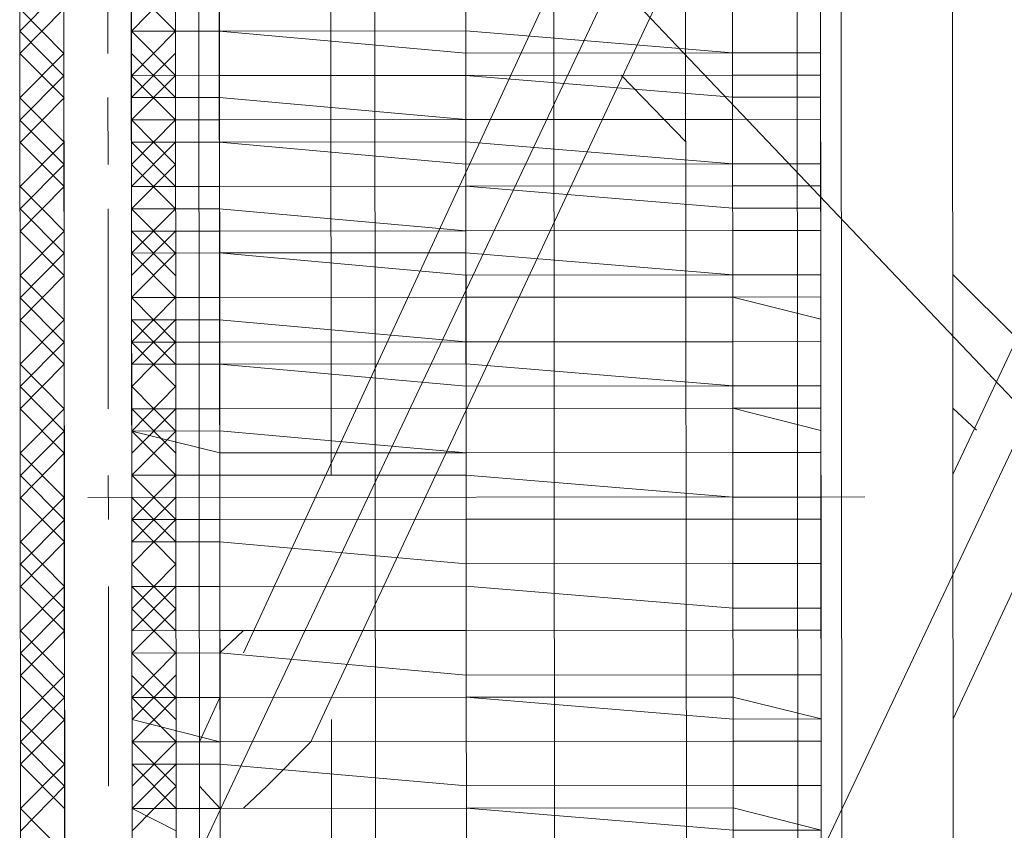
# Model space of a CAD drawing. Header units: inches. Extents: x -5850 to 5646, y 8947 to 13007.
# Tile 198 of 256: x -4346 to -4327, y 11311 to 11327. Entities that reach past the tile are written whole.
import ezdxf

# ---------------------------------------------------------------- set-up
doc = ezdxf.new("R2010")
doc.units = ezdxf.units.IN
doc.header["$MEASUREMENT"] = 0
doc.layers.add('at_Entity', color=7, linetype='Continuous')

msp = doc.modelspace()

# ---------------------------------------------------------------- linework, layer by layer
at = {"layer": 'at_Entity', "color": 7, "lineweight": 20}
for p, q in [((-4345.098, 11360.89), (-4345.054, 11311.042)), ((-4333.276, 11360.9), (-4333.232, 11311.053)), ((-4342.488, 11311.044), (-4342.511, 11335.965)), ((-4342.511, 11335.965), (-4318.844, 11311.065)), ((-4330.689, 11335.976), (-4342.488, 11311.044)), ((-4330.666, 11311.055), (-4330.689, 11335.976)), ((-4318.867, 11335.986), (-4330.666, 11311.055)), ((-4328.157, 11311.057), (-4328.179, 11335.978)), ((-4333.251, 11333.018), (-4341.655, 11314.848)), ((-4328.163, 11318.24), (-4321.429, 11332.61)), ((-4345.884, 11303.864), (-4345.909, 11331.741)), ((-4342.928, 11303.867), (-4342.953, 11331.744)), ((-4342.092, 11303.868), (-4342.117, 11331.744)), ((-4339.985, 11318.229), (-4339.998, 11331.746)), ((-4339.136, 11303.87), (-4339.161, 11331.747)), ((-4335.759, 11331.75), (-4335.735, 11303.873)), ((-4332.333, 11303.877), (-4332.358, 11331.753)), ((-4328.159, 11313.594), (-4319.699, 11331.764)), ((-4345.048, 11305.131), (-4345.071, 11330.894)), ((-4345.048, 11305.131), (-4345.071, 11330.894)), ((-4343.789, 11330.895), (-4343.766, 11305.132)), ((-4343.789, 11330.895), (-4343.766, 11305.132)), ((-4331.106, 11303.878), (-4331.13, 11330.906)), ((-4330.294, 11330.907), (-4330.271, 11305.144)), ((-4333.247, 11328.373), (-4339.982, 11314.002)), ((-4341.428, 10560.866), (-4342.113, 11327.941)), ((-4343.785, 11326.674), (-4343.785, 11327.098)), ((-4343.785, 11326.674), (-4343.785, 11327.098)), ((-4330.681, 11327.109), (-4330.68, 11326.262)), ((-4343.785, 11326.674), (-4342.112, 11326.675)), ((-4342.112, 11326.675), (-4343.785, 11326.674)), ((-4343.784, 11325.826), (-4343.785, 11326.674)), ((-4337.428, 11326.68), (-4342.112, 11326.675)), ((-4342.112, 11326.675), (-4337.428, 11326.256)), ((-4337.428, 11326.68), (-4332.353, 11326.26)), ((-4330.68, 11326.262), (-4330.68, 11326.686)), ((-4343.784, 11325.826), (-4343.785, 11326.25)), ((-4332.353, 11326.26), (-4337.428, 11326.256)), ((-4332.353, 11326.26), (-4330.68, 11326.262)), ((-4330.68, 11326.262), (-4332.353, 11326.26)), ((-4330.68, 11326.262), (-4330.68, 11325.838)), ((-4342.111, 11325.828), (-4337.427, 11325.832)), ((-4342.111, 11325.828), (-4337.427, 11325.832)), ((-4332.353, 11325.836), (-4337.427, 11325.832)), ((-4337.427, 11325.832), (-4332.352, 11325.418)), ((-4334.472, 11325.835), (-4333.244, 11324.57)), ((-4332.353, 11325.836), (-4330.68, 11325.838)), ((-4330.679, 11325.42), (-4330.68, 11325.838)), ((-4343.784, 11325.826), (-4342.111, 11325.828)), ((-4342.111, 11325.828), (-4343.784, 11325.826)), ((-4343.784, 11325.408), (-4343.784, 11325.826)), ((-4343.784, 11325.408), (-4342.111, 11325.409)), ((-4343.784, 11325.408), (-4343.783, 11324.984)), ((-4342.111, 11325.409), (-4337.426, 11324.99)), ((-4332.352, 11325.418), (-4330.679, 11325.42)), ((-4330.679, 11324.996), (-4330.679, 11325.42)), ((-4330.679, 11325.42), (-4330.679, 11324.996)), ((-4343.783, 11324.984), (-4342.111, 11324.986)), ((-4343.783, 11324.56), (-4343.783, 11324.984)), ((-4343.783, 11324.56), (-4343.783, 11324.984)), ((-4337.426, 11324.99), (-4342.111, 11324.986)), ((-4337.426, 11324.99), (-4332.352, 11324.994)), ((-4332.352, 11324.994), (-4337.426, 11324.99)), ((-4332.352, 11324.994), (-4330.679, 11324.996)), ((-4330.679, 11324.996), (-4332.352, 11324.994)), ((-4330.679, 11324.996), (-4330.678, 11324.148)), ((-4343.783, 11324.56), (-4342.11, 11324.562)), ((-4342.11, 11324.562), (-4343.783, 11324.56)), ((-4343.782, 11323.718), (-4343.783, 11324.56)), ((-4342.11, 11324.562), (-4337.426, 11324.566)), ((-4342.11, 11324.562), (-4337.426, 11324.142)), ((-4337.426, 11324.566), (-4332.351, 11324.147)), ((-4330.678, 11324.148), (-4330.679, 11324.572)), ((-4332.351, 11324.147), (-4337.426, 11324.142)), ((-4332.351, 11324.147), (-4330.678, 11324.148)), ((-4330.678, 11324.148), (-4332.351, 11324.147)), ((-4330.678, 11324.148), (-4330.678, 11323.73)), ((-4343.782, 11323.718), (-4343.783, 11324.137)), ((-4343.782, 11323.718), (-4342.109, 11323.72)), ((-4342.109, 11323.72), (-4343.782, 11323.718)), ((-4343.782, 11323.295), (-4343.782, 11323.718)), ((-4342.109, 11323.72), (-4337.425, 11323.724)), ((-4342.109, 11323.72), (-4337.425, 11323.724)), ((-4332.351, 11323.729), (-4337.425, 11323.724)), ((-4337.425, 11323.724), (-4332.35, 11323.305)), ((-4332.351, 11323.729), (-4330.678, 11323.73)), ((-4330.677, 11323.306), (-4330.678, 11323.73)), ((-4343.782, 11323.295), (-4342.109, 11323.296)), ((-4343.782, 11323.295), (-4343.782, 11322.871)), ((-4342.109, 11323.296), (-4337.424, 11322.876)), ((-4332.35, 11323.305), (-4330.677, 11323.306)), ((-4330.677, 11322.882), (-4330.677, 11323.306)), ((-4330.677, 11323.306), (-4330.677, 11322.882)), ((-4343.782, 11322.871), (-4342.109, 11322.872)), ((-4343.781, 11322.452), (-4343.782, 11322.871)), ((-4343.781, 11322.452), (-4343.782, 11322.871)), ((-4342.109, 11322.872), (-4337.424, 11322.876)), ((-4337.424, 11322.876), (-4332.35, 11322.881)), ((-4332.35, 11322.881), (-4337.424, 11322.876)), ((-4332.35, 11322.881), (-4330.677, 11322.882)), ((-4330.677, 11322.882), (-4332.35, 11322.881)), ((-4330.677, 11322.882), (-4330.676, 11322.04)), ((-4330.676, 11322.04), (-4330.677, 11322.464)), ((-4343.781, 11322.452), (-4342.108, 11322.454)), ((-4342.108, 11322.454), (-4343.781, 11322.452)), ((-4343.78, 11321.605), (-4343.781, 11322.452)), ((-4337.424, 11322.458), (-4342.108, 11322.454)), ((-4342.108, 11322.454), (-4337.424, 11322.034)), ((-4337.424, 11322.458), (-4332.349, 11322.039)), ((-4343.78, 11321.605), (-4343.781, 11322.029)), ((-4332.349, 11322.039), (-4337.424, 11322.034)), ((-4332.349, 11322.039), (-4330.676, 11322.04)), ((-4330.676, 11322.04), (-4332.349, 11322.039)), ((-4330.676, 11322.04), (-4330.676, 11321.617)), ((-4328.167, 11322.043), (-4326.883, 11320.772)), ((-4343.78, 11321.605), (-4342.108, 11321.606)), ((-4342.108, 11321.606), (-4343.78, 11321.605)), ((-4343.78, 11321.181), (-4343.78, 11321.605)), ((-4342.108, 11321.606), (-4337.423, 11321.611)), ((-4337.423, 11321.611), (-4342.108, 11321.606)), ((-4337.423, 11321.611), (-4332.349, 11321.615)), ((-4332.349, 11321.615), (-4337.423, 11321.611)), ((-4330.676, 11321.617), (-4332.349, 11321.615)), ((-4332.349, 11321.615), (-4330.676, 11321.193)), ((-4330.676, 11321.193), (-4330.676, 11321.617)), ((-4343.78, 11321.181), (-4342.107, 11321.183)), ((-4343.78, 11321.181), (-4343.78, 11320.757)), ((-4342.107, 11321.183), (-4337.423, 11320.763)), ((-4330.675, 11320.769), (-4330.676, 11321.193)), ((-4330.676, 11321.193), (-4330.675, 11320.769)), ((-4343.78, 11320.757), (-4342.107, 11320.759)), ((-4343.779, 11320.339), (-4343.78, 11320.757)), ((-4343.779, 11320.339), (-4343.78, 11320.757)), ((-4342.107, 11320.759), (-4337.423, 11320.763)), ((-4337.423, 11320.763), (-4332.348, 11320.767)), ((-4332.348, 11320.767), (-4337.423, 11320.763)), ((-4332.348, 11320.767), (-4330.675, 11320.769)), ((-4330.675, 11320.769), (-4332.348, 11320.767)), ((-4330.675, 11320.769), (-4330.674, 11319.927)), ((-4343.779, 11320.339), (-4342.106, 11320.341)), ((-4342.106, 11320.341), (-4343.779, 11320.339)), ((-4343.779, 11319.491), (-4343.779, 11320.339)), ((-4337.422, 11320.345), (-4342.106, 11320.341)), ((-4342.106, 11320.341), (-4337.422, 11319.921)), ((-4337.422, 11320.345), (-4332.347, 11319.925)), ((-4330.674, 11319.927), (-4330.675, 11320.351)), ((-4343.779, 11319.491), (-4343.779, 11319.915)), ((-4332.347, 11319.925), (-4337.422, 11319.921)), ((-4332.347, 11319.925), (-4330.674, 11319.927)), ((-4330.674, 11319.927), (-4332.347, 11319.925)), ((-4330.674, 11319.927), (-4330.674, 11319.503)), ((-4343.779, 11319.491), (-4342.106, 11319.493)), ((-4342.106, 11319.493), (-4343.779, 11319.491)), ((-4343.778, 11319.068), (-4343.779, 11319.491)), ((-4343.778, 11319.068), (-4343.779, 11319.491)), ((-4342.106, 11319.493), (-4337.421, 11319.497)), ((-4337.421, 11319.497), (-4342.106, 11319.493)), ((-4337.421, 11319.497), (-4332.347, 11319.502)), ((-4332.347, 11319.502), (-4337.421, 11319.497)), ((-4330.674, 11319.503), (-4332.347, 11319.502)), ((-4332.347, 11319.502), (-4330.674, 11319.079)), ((-4330.674, 11319.079), (-4330.674, 11319.503)), ((-4328.165, 11319.505), (-4327.718, 11319.082)), ((-4342.105, 11319.069), (-4343.778, 11319.068)), ((-4343.778, 11319.068), (-4342.105, 11318.651)), ((-4343.777, 11318.226), (-4343.778, 11319.068)), ((-4342.105, 11319.069), (-4337.421, 11318.655)), ((-4330.673, 11318.661), (-4330.674, 11319.079)), ((-4330.674, 11319.079), (-4330.673, 11318.661)), ((-4343.777, 11318.226), (-4343.778, 11318.649)), ((-4337.421, 11318.655), (-4342.105, 11318.651)), ((-4337.421, 11318.655), (-4332.346, 11318.66)), ((-4332.346, 11318.66), (-4337.421, 11318.655)), ((-4332.346, 11318.66), (-4330.673, 11318.661)), ((-4330.673, 11318.661), (-4332.346, 11318.66)), ((-4330.673, 11318.661), (-4330.672, 11317.813)), ((-4343.777, 11318.226), (-4342.105, 11318.227)), ((-4342.105, 11318.227), (-4343.777, 11318.226)), ((-4343.777, 11317.384), (-4343.777, 11318.226)), ((-4342.105, 11318.227), (-4337.42, 11318.231)), ((-4337.42, 11318.231), (-4342.105, 11318.227)), ((-4337.42, 11318.231), (-4332.345, 11317.812)), ((-4332.345, 11317.812), (-4337.42, 11318.231)), ((-4330.672, 11317.813), (-4330.673, 11318.237)), ((-4343.777, 11317.384), (-4343.777, 11317.802)), ((-4332.345, 11317.812), (-4330.672, 11317.813)), ((-4330.672, 11317.813), (-4332.345, 11317.812)), ((-4330.672, 11317.395), (-4330.672, 11317.813)), ((-4330.672, 11317.813), (-4330.672, 11317.395)), ((-4343.777, 11317.384), (-4342.104, 11317.385)), ((-4342.104, 11317.385), (-4343.777, 11317.384)), ((-4343.776, 11316.96), (-4343.777, 11317.384)), ((-4343.776, 11316.96), (-4343.777, 11317.384)), ((-4342.104, 11317.385), (-4337.42, 11317.389)), ((-4342.104, 11317.385), (-4337.42, 11317.389)), ((-4337.42, 11317.389), (-4332.345, 11317.394)), ((-4332.345, 11317.394), (-4337.42, 11317.389)), ((-4332.345, 11317.394), (-4330.672, 11317.395)), ((-4330.672, 11317.395), (-4332.345, 11317.394)), ((-4330.672, 11317.395), (-4330.671, 11316.548)), ((-4342.103, 11316.961), (-4343.776, 11316.96)), ((-4343.776, 11316.96), (-4342.103, 11316.961)), ((-4343.776, 11316.112), (-4343.776, 11316.96)), ((-4337.419, 11316.542), (-4342.103, 11316.961)), ((-4342.103, 11316.961), (-4337.419, 11316.542)), ((-4330.671, 11316.548), (-4330.672, 11316.971)), ((-4343.776, 11316.112), (-4343.776, 11316.536)), ((-4337.419, 11316.542), (-4332.344, 11316.546)), ((-4337.419, 11316.542), (-4332.344, 11316.546)), ((-4332.344, 11316.546), (-4330.671, 11316.548)), ((-4330.671, 11316.548), (-4332.344, 11316.546)), ((-4330.671, 11316.548), (-4330.671, 11315.7)), ((-4343.776, 11316.112), (-4342.103, 11316.114)), ((-4342.103, 11316.114), (-4343.776, 11316.112)), ((-4343.775, 11315.27), (-4343.776, 11316.112)), ((-4342.103, 11316.114), (-4337.418, 11316.118)), ((-4342.103, 11316.114), (-4337.418, 11316.118)), ((-4337.418, 11316.118), (-4332.344, 11315.699)), ((-4332.344, 11315.699), (-4337.418, 11316.118)), ((-4330.671, 11315.7), (-4330.671, 11316.124)), ((-4343.775, 11315.27), (-4343.775, 11315.688)), ((-4332.344, 11315.699), (-4330.671, 11315.7)), ((-4330.671, 11315.7), (-4332.344, 11315.699)), ((-4330.67, 11315.282), (-4330.671, 11315.7)), ((-4330.671, 11315.7), (-4330.67, 11315.282)), ((-4343.775, 11315.27), (-4342.102, 11315.272)), ((-4342.102, 11315.272), (-4343.775, 11315.27)), ((-4343.774, 11314.846), (-4343.775, 11315.27)), ((-4343.774, 11314.846), (-4343.775, 11315.27)), ((-4342.102, 11315.272), (-4337.418, 11315.276)), ((-4337.418, 11315.276), (-4342.102, 11315.272)), ((-4341.656, 11315.272), (-4342.102, 11314.848)), ((-4337.418, 11315.276), (-4332.343, 11315.28)), ((-4332.343, 11315.28), (-4337.418, 11315.276)), ((-4332.343, 11315.28), (-4330.67, 11315.282)), ((-4330.67, 11315.282), (-4332.343, 11315.28)), ((-4330.67, 11315.282), (-4330.669, 11314.434)), ((-4343.774, 11314.846), (-4342.102, 11314.848)), ((-4342.102, 11314.848), (-4343.774, 11314.846)), ((-4343.774, 11313.999), (-4343.774, 11314.846)), ((-4342.102, 11314.848), (-4342.101, 11314)), ((-4342.102, 11314.848), (-4337.417, 11314.428)), ((-4342.102, 11314.848), (-4337.417, 11314.428)), ((-4330.669, 11314.434), (-4330.67, 11314.858)), ((-4343.774, 11313.999), (-4343.774, 11314.422)), ((-4337.417, 11314.428), (-4332.342, 11314.433)), ((-4332.342, 11314.433), (-4337.417, 11314.428)), ((-4332.342, 11314.433), (-4330.669, 11314.434)), ((-4330.669, 11314.434), (-4332.342, 11314.433)), ((-4330.669, 11314.434), (-4330.669, 11313.592)), ((-4343.774, 11313.999), (-4342.101, 11314)), ((-4342.101, 11314), (-4343.774, 11313.999)), ((-4343.773, 11313.58), (-4343.774, 11313.999)), ((-4342.101, 11314), (-4342.49, 11313.158)), ((-4342.101, 11314), (-4337.417, 11314.004)), ((-4342.101, 11314), (-4337.417, 11314.004)), ((-4340.371, 11313.16), (-4339.982, 11314.002)), ((-4332.342, 11314.009), (-4337.417, 11314.004)), ((-4337.417, 11314.004), (-4332.342, 11313.591)), ((-4332.342, 11314.009), (-4330.669, 11313.592)), ((-4330.669, 11313.592), (-4330.669, 11314.01)), ((-4343.773, 11313.58), (-4342.1, 11313.158)), ((-4343.773, 11313.58), (-4343.773, 11313.157)), ((-4339.979, 11311.047), (-4339.981, 11313.584)), ((-4330.669, 11313.592), (-4332.342, 11313.591)), ((-4330.668, 11313.168), (-4330.669, 11313.592)), ((-4330.669, 11313.592), (-4330.668, 11313.168)), ((-4342.1, 11313.158), (-4343.773, 11313.157)), ((-4343.773, 11312.733), (-4343.773, 11313.157)), ((-4343.773, 11312.733), (-4343.773, 11313.157)), ((-4342.49, 11313.158), (-4342.49, 11312.316)), ((-4342.1, 11313.158), (-4337.416, 11313.162)), ((-4342.1, 11313.158), (-4337.416, 11313.162)), ((-4341.207, 11312.317), (-4340.371, 11313.16)), ((-4337.416, 11313.162), (-4332.341, 11313.167)), ((-4332.341, 11313.167), (-4337.416, 11313.162)), ((-4332.341, 11313.167), (-4330.668, 11313.168)), ((-4330.668, 11313.168), (-4332.341, 11313.167)), ((-4330.668, 11313.168), (-4330.668, 11312.326)), ((-4343.773, 11312.733), (-4342.1, 11312.734)), ((-4342.1, 11312.734), (-4343.773, 11312.733)), ((-4343.772, 11311.891), (-4343.773, 11312.733)), ((-4342.1, 11312.734), (-4337.415, 11312.32)), ((-4342.1, 11312.734), (-4337.415, 11312.32)), ((-4330.668, 11312.326), (-4330.668, 11312.745)), ((-4343.772, 11311.891), (-4343.772, 11312.315)), ((-4342.49, 11312.316), (-4342.099, 11311.892)), ((-4341.653, 11311.893), (-4341.207, 11312.317)), ((-4337.415, 11312.32), (-4332.341, 11312.325)), ((-4332.341, 11312.325), (-4337.415, 11312.32)), ((-4332.341, 11312.325), (-4330.668, 11312.326)), ((-4330.668, 11312.326), (-4332.341, 11312.325)), ((-4330.668, 11312.326), (-4330.667, 11311.479)), ((-4343.772, 11311.891), (-4342.099, 11311.892)), ((-4342.099, 11311.892), (-4343.772, 11311.891)), ((-4343.771, 11311.467), (-4343.772, 11311.891)), ((-4342.099, 11311.892), (-4337.415, 11311.896)), ((-4342.099, 11311.892), (-4337.415, 11311.896)), ((-4342.099, 11311.892), (-4341.653, 11311.893)), ((-4332.34, 11311.901), (-4337.415, 11311.896)), ((-4337.415, 11311.896), (-4332.34, 11311.477)), ((-4332.34, 11311.901), (-4330.667, 11311.479)), ((-4330.667, 11311.479), (-4330.667, 11311.902)), ((-4330.667, 11311.479), (-4332.34, 11311.477)), ((-4330.666, 11311.055), (-4330.667, 11311.479)), ((-4330.667, 11311.479), (-4330.666, 11311.055))]:
    msp.add_line(p, q, dxfattribs=at)
at = {"layer": 'at_Entity', "color": 3, "lineweight": 20}
for p, q in [((-4344.231, 11326.25), (-4344.235, 11330.477)), ((-4345.904, 11326.672), (-4345.068, 11327.52)), ((-4343.786, 11327.521), (-4342.949, 11326.675)), ((-4343.785, 11326.674), (-4342.949, 11327.522)), ((-4345.904, 11326.248), (-4345.068, 11327.097)), ((-4345.904, 11327.096), (-4345.067, 11326.249)), ((-4337.428, 11326.68), (-4337.428, 11327.103)), ((-4345.904, 11326.672), (-4345.067, 11325.825)), ((-4343.785, 11326.674), (-4342.948, 11325.827)), ((-4343.784, 11325.826), (-4342.949, 11326.675)), ((-4337.428, 11326.68), (-4337.428, 11326.256)), ((-4345.904, 11326.248), (-4345.066, 11325.407)), ((-4345.903, 11325.406), (-4345.067, 11326.249)), ((-4343.785, 11326.25), (-4342.947, 11325.409)), ((-4343.784, 11325.408), (-4342.948, 11326.251)), ((-4337.428, 11326.256), (-4337.427, 11325.832)), ((-4337.427, 11325.832), (-4337.428, 11326.256)), ((-4337.428, 11326.256), (-4337.426, 11324.99)), ((-4330.68, 11326.262), (-4330.679, 11324.996)), ((-4337.427, 11325.832), (-4337.426, 11324.99)), ((-4345.903, 11324.982), (-4345.067, 11325.825)), ((-4343.784, 11325.826), (-4342.947, 11324.985)), ((-4343.783, 11324.984), (-4342.948, 11325.827)), ((-4345.903, 11325.406), (-4345.066, 11324.559)), ((-4345.902, 11324.558), (-4345.066, 11325.407)), ((-4344.229, 11324.136), (-4344.23, 11325.408)), ((-4337.426, 11324.99), (-4337.427, 11325.414)), ((-4345.903, 11324.982), (-4345.065, 11324.135)), ((-4343.783, 11324.137), (-4342.947, 11324.985)), ((-4343.783, 11324.984), (-4342.946, 11324.137)), ((-4337.426, 11324.99), (-4337.426, 11324.566)), ((-4345.902, 11324.558), (-4345.065, 11323.717)), ((-4345.901, 11323.716), (-4345.066, 11324.559)), ((-4343.783, 11324.56), (-4342.946, 11323.719)), ((-4343.782, 11323.718), (-4342.947, 11324.561)), ((-4337.426, 11324.566), (-4337.426, 11324.142)), ((-4330.678, 11324.148), (-4330.675, 11320.351)), ((-4345.901, 11323.293), (-4345.065, 11324.135)), ((-4343.783, 11324.137), (-4342.946, 11323.295)), ((-4343.782, 11323.295), (-4342.946, 11324.137)), ((-4337.426, 11324.142), (-4337.425, 11323.724)), ((-4337.425, 11323.724), (-4337.426, 11324.142)), ((-4337.426, 11324.142), (-4337.422, 11319.921)), ((-4345.901, 11322.869), (-4345.065, 11323.717)), ((-4345.901, 11323.716), (-4345.064, 11322.87)), ((-4337.425, 11323.724), (-4337.424, 11322.876)), ((-4345.901, 11323.293), (-4345.064, 11322.451)), ((-4344.225, 11319.491), (-4344.228, 11323.294)), ((-4343.782, 11323.295), (-4342.945, 11322.453)), ((-4343.781, 11322.452), (-4342.946, 11323.295)), ((-4337.424, 11322.876), (-4337.425, 11323.3)), ((-4345.901, 11322.869), (-4345.063, 11322.028)), ((-4345.9, 11322.027), (-4345.064, 11322.87)), ((-4343.782, 11322.871), (-4342.944, 11322.029)), ((-4343.781, 11322.029), (-4342.945, 11322.871)), ((-4337.424, 11322.876), (-4337.424, 11322.458)), ((-4337.424, 11322.458), (-4337.424, 11322.876)), ((-4345.9, 11321.603), (-4345.064, 11322.451)), ((-4343.781, 11322.452), (-4342.944, 11321.606)), ((-4343.78, 11321.605), (-4342.945, 11322.453)), ((-4337.424, 11322.458), (-4337.424, 11322.034)), ((-4345.9, 11322.027), (-4345.063, 11321.18)), ((-4345.899, 11321.179), (-4345.063, 11322.028)), ((-4337.423, 11321.611), (-4337.424, 11322.034)), ((-4337.423, 11321.187), (-4337.424, 11322.034)), ((-4345.9, 11321.603), (-4345.062, 11320.756)), ((-4343.78, 11320.757), (-4342.944, 11321.606)), ((-4343.78, 11321.605), (-4342.943, 11320.758)), ((-4337.423, 11321.611), (-4337.423, 11320.763)), ((-4345.899, 11321.179), (-4345.062, 11320.338)), ((-4345.898, 11320.337), (-4345.063, 11321.18)), ((-4343.78, 11321.181), (-4342.943, 11320.34)), ((-4343.779, 11320.339), (-4342.944, 11321.182)), ((-4337.423, 11320.763), (-4337.423, 11321.187)), ((-4337.423, 11321.187), (-4337.423, 11320.763)), ((-4345.898, 11319.913), (-4345.062, 11320.756)), ((-4343.78, 11320.757), (-4342.943, 11319.916)), ((-4343.779, 11319.915), (-4342.943, 11320.758)), ((-4337.423, 11320.763), (-4337.422, 11319.921)), ((-4345.898, 11319.49), (-4345.062, 11320.338)), ((-4345.898, 11320.337), (-4345.061, 11319.49)), ((-4345.898, 11319.913), (-4345.061, 11319.066)), ((-4343.779, 11319.915), (-4342.942, 11319.068)), ((-4343.778, 11319.068), (-4342.943, 11319.916)), ((-4337.421, 11319.497), (-4337.422, 11319.921)), ((-4337.422, 11319.921), (-4337.421, 11319.497)), ((-4345.898, 11319.49), (-4345.06, 11318.648)), ((-4345.897, 11318.647), (-4345.061, 11319.49)), ((-4343.779, 11319.491), (-4342.941, 11318.65)), ((-4343.778, 11318.649), (-4342.942, 11319.492)), ((-4337.42, 11318.231), (-4337.421, 11319.497)), ((-4345.896, 11318.224), (-4345.061, 11319.066)), ((-4343.778, 11319.068), (-4342.941, 11318.226)), ((-4343.777, 11318.226), (-4342.942, 11319.068)), ((-4337.421, 11318.655), (-4337.421, 11319.073)), ((-4337.421, 11319.073), (-4337.42, 11318.231)), ((-4337.421, 11318.655), (-4337.421, 11319.073)), ((-4330.674, 11319.079), (-4330.673, 11318.237)), ((-4345.897, 11318.647), (-4345.06, 11317.801)), ((-4345.896, 11317.8), (-4345.06, 11318.648)), ((-4345.896, 11318.224), (-4345.059, 11317.382)), ((-4344.223, 11317.383), (-4344.224, 11318.225)), ((-4343.777, 11318.226), (-4342.94, 11317.384)), ((-4343.777, 11317.384), (-4342.941, 11318.226)), ((-4337.42, 11318.231), (-4337.42, 11317.389)), ((-4345.896, 11317.8), (-4345.059, 11316.959)), ((-4345.895, 11316.958), (-4345.06, 11317.801)), ((-4329.836, 11317.814), (-4344.614, 11317.801)), ((-4343.777, 11317.802), (-4342.94, 11316.96)), ((-4343.776, 11316.96), (-4342.941, 11317.803)), ((-4337.42, 11317.389), (-4337.42, 11317.807)), ((-4345.895, 11316.534), (-4345.059, 11317.382)), ((-4343.777, 11317.384), (-4342.939, 11316.537)), ((-4343.776, 11316.536), (-4342.94, 11317.384)), ((-4337.42, 11317.389), (-4337.419, 11316.542)), ((-4345.895, 11316.11), (-4345.059, 11316.959)), ((-4345.895, 11316.958), (-4345.058, 11316.111)), ((-4337.419, 11316.542), (-4337.419, 11316.965)), ((-4337.419, 11316.965), (-4337.416, 11313.162)), ((-4330.672, 11316.971), (-4330.668, 11313.168)), ((-4345.895, 11316.534), (-4345.058, 11315.687)), ((-4343.776, 11316.536), (-4342.939, 11315.689)), ((-4343.775, 11315.688), (-4342.939, 11316.537)), ((-4337.419, 11316.542), (-4337.418, 11316.118)), ((-4345.895, 11316.11), (-4345.057, 11315.269)), ((-4345.894, 11315.268), (-4345.058, 11316.111)), ((-4344.218, 11312.314), (-4344.222, 11316.112)), ((-4343.776, 11316.112), (-4342.938, 11315.271)), ((-4343.775, 11315.27), (-4342.939, 11316.113)), ((-4337.418, 11315.276), (-4337.418, 11316.118)), ((-4345.893, 11314.844), (-4345.058, 11315.687)), ((-4343.775, 11315.688), (-4342.938, 11314.847)), ((-4343.774, 11314.846), (-4342.939, 11315.689)), ((-4337.418, 11315.276), (-4337.418, 11315.694)), ((-4345.894, 11315.268), (-4345.057, 11314.421)), ((-4345.893, 11314.421), (-4345.057, 11315.269)), ((-4337.418, 11315.276), (-4337.417, 11314.428)), ((-4337.418, 11315.276), (-4337.417, 11314.852)), ((-4345.893, 11314.844), (-4345.056, 11313.998)), ((-4343.774, 11313.999), (-4342.938, 11314.847)), ((-4343.774, 11314.846), (-4342.937, 11313.999)), ((-4337.417, 11314.428), (-4337.417, 11314.852)), ((-4337.417, 11314.852), (-4337.417, 11314.428)), ((-4345.893, 11314.421), (-4345.056, 11313.579)), ((-4345.892, 11313.579), (-4345.057, 11314.421)), ((-4343.774, 11314.422), (-4342.937, 11313.581)), ((-4343.773, 11313.58), (-4342.938, 11314.423)), ((-4337.417, 11314.428), (-4337.417, 11314.004)), ((-4337.417, 11314.004), (-4337.417, 11314.428)), ((-4345.892, 11313.155), (-4345.056, 11313.998)), ((-4343.774, 11313.999), (-4342.936, 11313.157)), ((-4343.773, 11313.157), (-4342.937, 11313.999)), ((-4337.417, 11314.004), (-4337.416, 11313.162)), ((-4345.892, 11312.731), (-4345.056, 11313.579)), ((-4345.892, 11313.579), (-4345.055, 11312.732)), ((-4337.416, 11313.162), (-4337.416, 11313.586)), ((-4345.892, 11313.155), (-4345.055, 11312.313)), ((-4343.773, 11313.157), (-4342.936, 11312.315)), ((-4343.772, 11312.315), (-4342.936, 11313.157)), ((-4337.416, 11313.162), (-4337.415, 11312.738)), ((-4345.892, 11312.731), (-4345.054, 11311.89)), ((-4345.891, 11311.889), (-4345.055, 11312.732)), ((-4343.773, 11312.733), (-4342.935, 11311.892)), ((-4343.772, 11311.891), (-4342.936, 11312.734)), ((-4337.415, 11312.32), (-4337.415, 11312.738)), ((-4337.415, 11312.738), (-4337.415, 11312.32)), ((-4345.89, 11311.465), (-4345.055, 11312.313)), ((-4343.771, 11311.467), (-4342.936, 11312.315)), ((-4337.415, 11312.32), (-4337.415, 11311.896)), ((-4337.415, 11311.896), (-4337.415, 11312.32)), ((-4337.415, 11312.32), (-4337.414, 11311.049)), ((-4330.668, 11312.326), (-4330.666, 11311.055)), ((-4345.891, 11311.889), (-4345.054, 11311.042)), ((-4343.772, 11311.891), (-4342.935, 11311.468)), ((-4337.415, 11311.896), (-4337.414, 11311.049))]:
    msp.add_line(p, q, dxfattribs=at)

doc.saveas('drawing.dxf')
